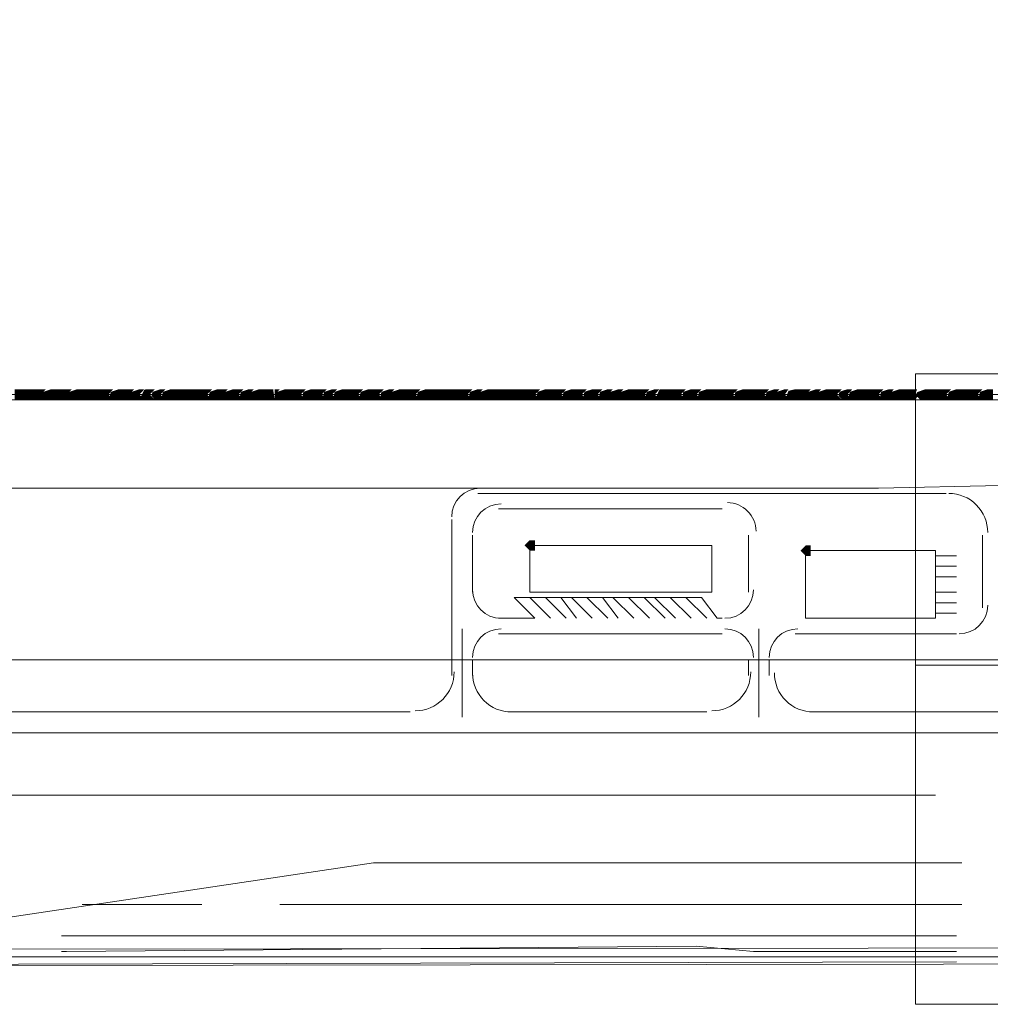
# Model space of a CAD drawing. Header units: millimetres. Extents: x -3176 to 162662, y -36434 to 57907.
# Tile 76 of 155: x 76418 to 78403, y 46935 to 48948. Entities that reach past the tile are written whole.
import ezdxf

# ---------------------------------------------------------------- set-up
doc = ezdxf.new("R2010")
doc.units = ezdxf.units.MM
doc.linetypes.add('1-Sheet - 32170-CIV-6170-DW-2035-015-01 - RZUTY$0$IMPORT-HIDDENX2 _6_', pattern=[238125000.0, 158750000.0, -79375000.0])
doc.layers.get('0').update_dxf_attribs({"lineweight": 5})
for name, color, linetype, lineweight in [('1-Sheet - 32170-CIV-6170-DW-2035-015-01 - RZUTY$0$A-DETL-GENF', 8, 'Continuous', 0), ('1-Sheet - 32170-CIV-6170-DW-2035-015-01 - RZUTY$0$A-DETL-THIN', 8, 'Continuous', 0), ('1-Sheet - 32170-CIV-6170-DW-2035-015-01 - RZUTY$0$CIV_KEYPLAN', 8, 'Continuous', 0), ('1-Sheet - 32170-CIV-6170-DW-2035-015-01 - RZUTY$0$PLAN ORIENTACYJNY _KEY PLAN__dwg _3_', 8, 'Continuous', 0)]:
    doc.layers.add(name, color=color, linetype=linetype, lineweight=lineweight)

# ---------------------------------------------------------------- blocks, each defined once
blk = doc.blocks.new('1-Sheet - 32170-CIV-6170-DW-2035-015-01 - RZUTY$0$PLAN ORIENTACYJNY _KEY PLAN__dwg_A$Ccfc037ab-730732-A_KEY_PLAN')
at = {"layer": '1-Sheet - 32170-CIV-6170-DW-2035-015-01 - RZUTY$0$CIV_KEYPLAN'}
for points in [[(1427.87, 2278.54), (1428.72, 2278.54), (1428.72, 2280.67), (1427.66, 2280.67), (1427.66, 2278.54)], [(1428.72, 2278.54), (1429.79, 2278.54), (1429.79, 2280.67), (1428.72, 2280.67), (1428.72, 2279.6)], [(1429.79, 2278.54), (1430.85, 2278.54), (1430.85, 2280.67), (1429.79, 2280.67), (1429.79, 2279.6)], [(1430.85, 2278.54), (1431.92, 2278.54), (1431.92, 2280.67), (1430.85, 2280.67), (1430.85, 2279.6)], [(1432.98, 2278.54), (1432.98, 2280.67), (1431.92, 2280.67), (1431.92, 2278.54)], [(1435.11, 2278.54), (1435.11, 2280.67), (1433.51, 2280.14), (1432.98, 2279.6), (1434.05, 2278.54)], [(1435.11, 2278.54), (1436.18, 2278.54), (1436.18, 2280.67), (1435.11, 2280.67), (1435.11, 2279.6)], [(1436.18, 2278.54), (1437.24, 2278.54), (1437.24, 2280.67), (1436.18, 2280.67), (1436.18, 2279.6)], [(1438.3, 2278.54), (1438.3, 2280.67), (1437.24, 2280.67), (1437.24, 2278.54)], [(1440.43, 2278.54), (1440.43, 2280.67), (1438.84, 2280.14), (1438.3, 2279.6), (1439.37, 2278.54)], [(1440.43, 2278.54), (1441.5, 2278.54), (1441.5, 2280.67), (1440.43, 2280.67), (1440.43, 2279.6)], [(1442.56, 2278.54), (1442.56, 2280.67), (1441.5, 2280.67), (1441.5, 2278.54)], [(1442.56, 2278.54), (1443.63, 2278.54), (1443.63, 2280.67), (1442.56, 2280.67), (1442.56, 2279.6)], [(1443.63, 2278.54), (1444.69, 2278.54), (1444.69, 2280.67), (1443.63, 2280.67), (1443.63, 2279.6)], [(1444.69, 2278.54), (1445.75, 2278.54), (1445.75, 2280.67), (1444.69, 2280.67), (1444.69, 2279.6)], [(1446.82, 2278.54), (1446.82, 2280.67), (1445.75, 2280.67), (1445.75, 2278.54)], [(1448.95, 2278.54), (1448.95, 2280.67), (1447.35, 2280.14), (1447.17, 2279.25), (1447.88, 2278.54)], [(1448.95, 2278.54), (1450.01, 2278.54), (1450.01, 2280.67), (1448.95, 2280.67), (1448.95, 2279.6)], [(1451.08, 2278.54), (1451.08, 2280.67), (1450.01, 2280.67), (1450.01, 2278.54)], [(1452.14, 2278.54), (1453.21, 2278.54), (1453.21, 2280.67), (1451.61, 2280.14), (1451.08, 2279.6)], [(1454.27, 2278.54), (1455.33, 2278.54), (1455.33, 2280.67), (1454.21, 2280.61), (1453.56, 2279.25), (1454.21, 2278.59)], [(1456.4, 2278.54), (1457.46, 2278.54), (1457.46, 2280.67), (1455.87, 2280.14), (1455.69, 2279.25)], [(1458.53, 2278.54), (1459.59, 2278.54), (1459.59, 2280.67), (1458, 2280.14), (1457.82, 2279.25)], [(1459.59, 2278.54), (1460.66, 2278.54), (1460.66, 2280.67), (1459.59, 2280.67), (1459.59, 2279.6)], [(1460.66, 2278.54), (1461.72, 2278.54), (1461.72, 2280.67), (1460.66, 2280.67), (1460.66, 2279.6)], [(1462.78, 2278.54), (1462.78, 2280.67), (1461.72, 2280.67), (1461.72, 2278.54)], [(1463.85, 2278.54), (1463.85, 2280.67), (1462.78, 2280.67), (1462.78, 2278.54)], [(1463.85, 2278.54), (1464.91, 2278.54), (1464.91, 2280.67), (1463.85, 2280.67), (1463.85, 2279.6)], [(1465.98, 2278.54), (1465.98, 2280.67), (1464.91, 2280.67), (1464.91, 2278.54)], [(1467.04, 2278.54), (1467.04, 2280.67), (1465.98, 2280.67), (1465.98, 2278.54)], [(1469.17, 2278.54), (1469.17, 2280.67), (1467.57, 2280.14), (1467.4, 2279.25), (1468.11, 2278.54)], [(1469.17, 2278.54), (1470.24, 2278.54), (1470.24, 2280.67), (1469.17, 2280.67), (1469.17, 2279.6)], [(1472.36, 2278.54), (1472.36, 2280.67), (1470.77, 2280.14), (1470.24, 2279.6), (1471.3, 2278.54)], [(1472.36, 2278.54), (1473.43, 2278.54), (1473.43, 2280.67), (1472.36, 2280.67), (1472.36, 2279.6)], [(1475.56, 2278.54), (1475.56, 2280.67), (1473.96, 2280.14), (1473.78, 2279.25), (1474.49, 2278.54)], [(1477.69, 2278.54), (1477.69, 2280.67), (1476.09, 2280.14), (1475.56, 2279.6), (1476.62, 2278.54)], [(1477.69, 2278.54), (1478.75, 2278.54), (1478.75, 2280.67), (1477.69, 2280.67), (1477.69, 2279.6)], [(1478.75, 2278.54), (1479.81, 2278.54), (1479.81, 2280.67), (1478.75, 2280.67), (1478.75, 2279.6)], [(1480.56, 2278.54), (1480.88, 2278.54), (1480.56, 2280.67), (1479.81, 2280.67), (1479.81, 2278.54)], [(1483.01, 2278.54), (1483.01, 2280.67), (1481.41, 2280.14), (1480.88, 2279.6), (1481.94, 2278.54)], [(1483.01, 2278.54), (1484.07, 2278.54), (1484.07, 2280.67), (1483.01, 2280.67), (1483.01, 2279.6)], [(1484.07, 2278.54), (1485.14, 2278.54), (1485.14, 2280.67), (1484.07, 2280.67), (1484.07, 2279.6)], [(1486.2, 2278.54), (1486.2, 2280.67), (1485.14, 2280.67), (1485.14, 2278.54)], [(1487.27, 2278.54), (1488.33, 2278.54), (1488.33, 2280.67), (1486.73, 2280.14), (1486.56, 2279.25)], [(1488.33, 2278.54), (1489.39, 2278.54), (1489.39, 2280.67), (1488.33, 2280.67), (1488.33, 2279.6)], [(1490.46, 2278.54), (1490.46, 2280.67), (1489.39, 2280.67), (1489.39, 2278.54)], [(1492.59, 2278.54), (1492.59, 2280.67), (1490.99, 2280.14), (1490.81, 2279.25), (1491.52, 2278.54)], [(1494.72, 2278.54), (1494.72, 2280.67), (1493.12, 2280.14), (1492.94, 2279.25), (1493.65, 2278.54)], [(1494.72, 2278.54), (1495.78, 2278.54), (1495.78, 2280.67), (1494.72, 2280.67), (1494.72, 2279.6)], [(1495.78, 2278.54), (1496.84, 2278.54), (1496.84, 2280.67), (1495.78, 2280.67), (1495.78, 2279.6)], [(1496.84, 2278.54), (1497.91, 2278.54), (1497.91, 2280.67), (1496.84, 2280.67), (1496.84, 2279.6)], [(1500.04, 2278.54), (1500.04, 2280.67), (1498.44, 2280.14), (1498.26, 2279.25), (1498.97, 2278.54)], [(1501.1, 2278.54), (1501.1, 2280.67), (1500.04, 2280.67), (1500.04, 2278.54)], [(1501.1, 2278.54), (1502.17, 2278.54), (1502.17, 2280.67), (1501.1, 2280.67), (1501.1, 2279.6)], [(1503.23, 2278.54), (1504.3, 2278.54), (1504.3, 2280.67), (1502.7, 2280.14), (1502.52, 2279.25)], [(1506.42, 2278.54), (1506.42, 2280.67), (1504.83, 2280.14), (1504.3, 2279.6), (1505.36, 2278.54)], [(1506.9, 2278.54), (1507.49, 2278.54), (1507.49, 2280.67), (1506.42, 2280.67), (1506.42, 2278.54)], [(1507.49, 2278.54), (1508.55, 2278.54), (1508.55, 2280.67), (1507.49, 2280.67), (1507.49, 2279.6)], [(1509.62, 2278.54), (1509.62, 2280.67), (1508.55, 2280.67), (1508.55, 2278.54)], [(1511.75, 2278.54), (1511.75, 2280.67), (1510.15, 2280.14), (1509.97, 2279.25), (1510.68, 2278.54)], [(1511.75, 2278.54), (1512.81, 2278.54), (1512.81, 2280.67), (1511.75, 2280.67), (1511.75, 2279.6)], [(1512.81, 2278.54), (1513.87, 2278.54), (1513.87, 2280.67), (1512.81, 2280.67), (1512.81, 2279.6)], [(1513.87, 2278.54), (1514.94, 2278.54), (1514.94, 2280.67), (1513.87, 2280.67), (1513.87, 2279.6)], [(1514.94, 2278.54), (1516, 2278.54), (1516, 2280.67), (1514.94, 2280.67), (1514.94, 2279.6)], [(1516, 2278.54), (1517.07, 2278.54), (1517.07, 2280.67), (1516, 2280.67), (1516, 2279.6)], [(1517.07, 2278.54), (1518.13, 2278.54), (1518.13, 2280.67), (1517.07, 2280.67), (1517.07, 2279.6)], [(1518.13, 2278.54), (1519.2, 2278.54), (1519.2, 2280.67), (1518.13, 2280.67), (1518.13, 2279.6)], [(1520.26, 2278.54), (1520.26, 2280.67), (1519.2, 2280.67), (1519.2, 2278.54)], [(1522.39, 2278.54), (1522.39, 2280.67), (1520.79, 2280.14), (1520.62, 2279.25), (1521.33, 2278.54)], [(1524.52, 2278.54), (1524.52, 2280.67), (1522.92, 2280.14), (1522.39, 2279.6), (1523.45, 2278.54)], [(1524.52, 2278.54), (1525.58, 2278.54), (1525.58, 2280.67), (1524.52, 2280.67), (1524.52, 2279.6)], [(1525.58, 2278.54), (1526.65, 2278.54), (1526.65, 2280.67), (1525.58, 2280.67), (1525.58, 2279.6)], [(1526.65, 2278.54), (1527.71, 2278.54), (1527.71, 2280.67), (1526.65, 2280.67), (1526.65, 2279.6)], [(1527.71, 2278.54), (1528.78, 2278.54), (1528.78, 2280.67), (1527.71, 2280.67), (1527.71, 2279.6)], [(1528.78, 2278.54), (1529.84, 2278.54), (1529.84, 2280.67), (1528.78, 2280.67), (1528.78, 2279.6)], [(1530.9, 2278.54), (1530.9, 2280.67), (1529.84, 2280.67), (1529.84, 2278.54)], [(1530.9, 2278.54), (1531.97, 2278.54), (1531.97, 2280.67), (1530.9, 2280.67), (1530.9, 2279.6)], [(1531.97, 2278.54), (1533.03, 2278.54), (1533.03, 2280.67), (1531.97, 2280.67), (1531.97, 2279.6)], [(1533.25, 2278.54), (1534.1, 2278.54), (1534.1, 2280.67), (1533.03, 2280.67), (1533.03, 2278.54)], [(1536.23, 2278.54), (1536.23, 2280.67), (1534.63, 2280.14), (1534.45, 2279.25), (1535.16, 2278.54)], [(1536.23, 2278.54), (1537.29, 2278.54), (1537.29, 2280.67), (1536.23, 2280.67), (1536.23, 2279.6)], [(1537.29, 2278.54), (1538.36, 2278.54), (1538.36, 2280.67), (1537.29, 2280.67), (1537.29, 2279.6)], [(1539.42, 2278.54), (1539.42, 2280.67), (1538.36, 2280.67), (1538.36, 2278.54)], [(1540.48, 2278.54), (1541.55, 2278.54), (1541.55, 2280.67), (1539.95, 2280.14), (1539.77, 2279.25)], [(1541.55, 2278.54), (1542.61, 2278.54), (1542.61, 2280.67), (1541.55, 2280.67), (1541.55, 2279.6)], [(1542.61, 2278.54), (1543.68, 2278.54), (1543.68, 2280.67), (1542.61, 2280.67), (1542.61, 2279.6)], [(1544.74, 2278.54), (1545.81, 2278.54), (1545.81, 2280.67), (1544.21, 2280.14), (1544.03, 2279.25)], [(1546.87, 2278.54), (1546.87, 2280.67), (1545.81, 2280.67), (1545.81, 2278.54)], [(1549, 2278.54), (1549, 2280.67), (1547.4, 2280.14), (1547.23, 2279.25), (1547.93, 2278.54)], [(1551.13, 2278.54), (1551.13, 2280.67), (1549.53, 2280.14), (1549, 2279.6), (1550.06, 2278.54)], [(1553.26, 2278.54), (1553.26, 2280.67), (1551.66, 2280.14), (1551.13, 2279.6), (1552.19, 2278.54)], [(1553.26, 2278.54), (1554.32, 2278.54), (1554.32, 2280.67), (1553.26, 2280.67), (1553.26, 2279.6)], [(1555.39, 2278.54), (1555.39, 2280.67), (1554.32, 2280.67), (1554.32, 2278.54)], [(1556.45, 2278.54), (1556.45, 2280.67), (1555.39, 2280.67), (1555.39, 2278.54)], [(1557.51, 2278.54), (1558.58, 2278.54), (1558.58, 2280.67), (1556.98, 2280.14), (1556.8, 2279.25)], [(1560.71, 2278.54), (1560.71, 2280.67), (1559.59, 2280.62), (1558.93, 2279.25), (1559.64, 2278.54)], [(1560.71, 2278.54), (1561.77, 2278.54), (1561.77, 2280.67), (1560.71, 2280.67), (1560.71, 2279.6)], [(1561.77, 2278.54), (1562.84, 2278.54), (1562.84, 2280.67), (1561.77, 2280.67), (1561.77, 2279.6)], [(1563.9, 2278.54), (1563.9, 2280.67), (1562.84, 2280.67), (1562.84, 2278.54)], [(1566.03, 2278.54), (1566.03, 2280.67), (1564.43, 2280.14), (1564.26, 2279.25), (1564.96, 2278.54)], [(1566.03, 2278.54), (1567.09, 2278.54), (1567.09, 2280.67), (1566.03, 2280.67), (1566.03, 2279.6)], [(1569.22, 2278.54), (1569.22, 2280.67), (1567.63, 2280.14), (1567.45, 2279.25), (1568.16, 2278.54)], [(1569.22, 2278.54), (1570.29, 2278.54), (1570.29, 2280.67), (1569.22, 2280.67), (1569.22, 2279.6)], [(1570.29, 2278.54), (1571.35, 2278.54), (1571.35, 2280.67), (1570.29, 2280.67), (1570.29, 2279.6)], [(1571.35, 2278.54), (1572.42, 2278.54), (1572.42, 2280.67), (1571.35, 2280.67), (1571.35, 2279.6)], [(1572.42, 2278.54), (1573.48, 2278.54), (1573.48, 2280.67), (1572.42, 2280.67), (1572.42, 2279.6)], [(1573.48, 2278.54), (1574.54, 2278.54), (1574.54, 2280.67), (1573.48, 2280.67), (1573.48, 2279.6)], [(1576.67, 2278.54), (1576.67, 2280.67), (1575.08, 2280.14), (1574.9, 2279.25), (1575.61, 2278.54)], [(1577.74, 2278.54), (1577.74, 2280.67), (1576.67, 2280.67), (1576.67, 2278.54)], [(1577.74, 2278.54), (1578.8, 2278.54), (1578.8, 2280.67), (1577.74, 2280.67), (1577.74, 2279.6)], [(1578.8, 2278.54), (1579.87, 2278.54), (1579.87, 2280.67), (1578.8, 2280.67), (1578.8, 2279.6)], [(1580.93, 2278.54), (1580.93, 2280.67), (1579.87, 2280.67), (1579.87, 2278.54)], [(1581.99, 2278.54), (1583.06, 2278.54), (1583.06, 2280.67), (1581.46, 2280.14), (1581.28, 2279.25)], [(1585.19, 2278.54), (1585.19, 2280.67), (1583.59, 2280.14), (1583.06, 2279.6), (1584.12, 2278.54)], [(1586.25, 2278.54), (1587.32, 2278.54), (1587.32, 2280.67), (1585.94, 2280.35), (1585.54, 2279.25), (1585.94, 2278.85)], [(1588.38, 2278.54), (1588.38, 2280.67), (1587.32, 2280.67), (1587.32, 2278.54)], [(1589.45, 2278.54), (1589.45, 2280.67), (1588.38, 2280.67), (1588.38, 2278.54)], [(1591.57, 2278.54), (1591.57, 2280.67), (1589.98, 2280.14), (1589.45, 2279.6), (1590.51, 2278.54)], [(1593.7, 2278.54), (1593.7, 2280.67), (1592.11, 2280.14), (1591.57, 2279.6), (1592.64, 2278.54)], [(1593.7, 2278.54), (1594.77, 2278.54), (1594.77, 2280.67), (1593.7, 2280.67), (1593.7, 2279.6)], [(1594.77, 2278.54), (1595.83, 2278.54), (1595.83, 2280.67), (1594.77, 2280.67), (1594.77, 2279.6)], [(1597.96, 2278.54), (1597.96, 2280.67), (1596.36, 2280.14), (1596.19, 2279.25), (1596.9, 2278.54)], [(1599.02, 2278.54), (1600.09, 2278.54), (1600.09, 2280.67), (1598.49, 2280.14), (1598.31, 2279.25)], [(1600.09, 2278.54), (1601.15, 2278.54), (1601.15, 2280.67), (1600.09, 2280.67), (1600.09, 2279.6)], [(1601.15, 2278.54), (1602.22, 2278.54), (1602.22, 2280.67), (1601.15, 2280.67), (1601.15, 2279.6)], [(1603.28, 2278.54), (1603.28, 2280.67), (1602.22, 2280.67), (1602.22, 2278.54)], [(1604.35, 2278.54), (1604.35, 2280.67), (1603.28, 2280.67), (1603.28, 2278.54)], [(1605.41, 2278.54), (1606.48, 2278.54), (1606.48, 2280.67), (1604.88, 2280.14), (1604.7, 2279.25)], [(1608.6, 2278.54), (1608.6, 2280.67), (1607.01, 2280.14), (1606.48, 2279.6), (1607.54, 2278.54)], [(1608.6, 2278.54), (1609.67, 2278.54), (1609.67, 2280.67), (1608.6, 2280.67), (1608.6, 2279.6)], [(1609.67, 2278.54), (1610.73, 2278.54), (1610.73, 2280.67), (1609.67, 2280.67), (1609.67, 2279.6)], [(1610.73, 2278.54), (1611.8, 2278.54), (1611.8, 2280.67), (1610.73, 2280.67), (1610.73, 2279.6)], [(1613.93, 2278.54), (1613.93, 2280.67), (1612.28, 2280.09), (1611.92, 2279.49), (1612.86, 2278.54)], [(1613.93, 2278.54), (1614.99, 2278.54), (1614.99, 2280.67), (1613.93, 2280.67), (1613.93, 2279.6)], [(1614.99, 2278.54), (1616.05, 2278.54), (1616.05, 2280.67), (1614.99, 2280.67), (1614.99, 2279.6)], [(1616.05, 2278.54), (1617.12, 2278.54), (1617.12, 2280.67), (1616.05, 2280.67), (1616.05, 2279.6)], [(1617.12, 2278.54), (1618.18, 2278.54), (1618.18, 2280.67), (1617.12, 2280.67), (1617.12, 2279.6)], [(1620.31, 2278.54), (1620.31, 2280.67), (1618.72, 2280.14), (1618.54, 2279.25), (1619.25, 2278.54)], [(1620.31, 2278.54), (1621.38, 2278.54), (1621.38, 2280.67), (1620.31, 2280.67), (1620.31, 2279.6)], [(1621.38, 2278.54), (1622.44, 2278.54), (1622.44, 2280.67), (1621.38, 2280.67), (1621.38, 2279.6)], [(1622.44, 2278.54), (1623.51, 2278.54), (1623.51, 2280.67), (1622.44, 2280.67), (1622.44, 2279.6)], [(1624.57, 2278.54), (1624.57, 2280.67), (1623.51, 2280.67), (1623.51, 2278.54)], [(1625.63, 2278.54), (1626.7, 2278.54), (1626.7, 2280.67), (1625.1, 2280.14), (1624.92, 2279.25)], [(1626.7, 2278.54), (1627.76, 2278.54), (1627.76, 2280.67), (1626.7, 2280.67), (1626.7, 2279.6)], [(1533.03, 2247.67), (1534.1, 2247.67), (1534.1, 2249.8), (1533.03, 2249.8), (1531.97, 2248.74)], [(1590.51, 2246.61), (1590.51, 2248.74), (1589.45, 2248.74), (1588.38, 2247.67), (1589.45, 2246.61)]]:
    blk.add_hatch(color=256, dxfattribs=at).paths.add_polyline_path(points)
h = blk.add_hatch(color=256, dxfattribs=at)
h.paths.add_polyline_path([(1432.98, 2279.6), (1434.05, 2280.67), (1432.98, 2280.67)])
h.paths.add_polyline_path([(1434.05, 2278.54), (1432.98, 2279.6), (1432.98, 2278.54)])
h = blk.add_hatch(color=256, dxfattribs=at)
h.paths.add_polyline_path([(1438.3, 2279.6), (1439.37, 2280.67), (1438.3, 2280.67)])
h.paths.add_polyline_path([(1438.3, 2278.54), (1439.37, 2278.54), (1438.3, 2279.6)])
h = blk.add_hatch(color=256, dxfattribs=at)
h.paths.add_polyline_path([(1446.82, 2279.6), (1447.88, 2280.67), (1446.82, 2280.67)])
h.paths.add_polyline_path([(1446.82, 2278.54), (1447.88, 2278.54), (1446.82, 2279.6)])
h = blk.add_hatch(color=256, dxfattribs=at)
h.paths.add_polyline_path([(1451.08, 2279.6), (1452.14, 2280.67), (1451.08, 2280.67)])
h.paths.add_polyline_path([(1451.08, 2278.54), (1452.14, 2278.54), (1451.08, 2279.6)])
h = blk.add_hatch(color=256, dxfattribs=at)
h.paths.add_polyline_path([(1453.21, 2279.6), (1454.21, 2280.67), (1453.21, 2280.67)])
h.paths.add_polyline_path([(1454.27, 2278.54), (1453.21, 2279.6), (1453.21, 2278.54), (1454.21, 2278.54)])
h = blk.add_hatch(color=256, dxfattribs=at)
h.paths.add_polyline_path([(1455.33, 2279.6), (1456.4, 2280.67), (1455.33, 2280.67)])
h.paths.add_polyline_path([(1456.4, 2278.54), (1455.33, 2279.6), (1455.33, 2278.54)])
h = blk.add_hatch(color=256, dxfattribs=at)
h.paths.add_polyline_path([(1457.46, 2279.6), (1458.53, 2280.67), (1457.46, 2280.67)])
h.paths.add_polyline_path([(1458.53, 2278.54), (1457.46, 2279.6), (1457.46, 2278.54)])
h = blk.add_hatch(color=256, dxfattribs=at)
h.paths.add_polyline_path([(1467.04, 2279.6), (1468.11, 2280.67), (1467.04, 2280.67)])
h.paths.add_polyline_path([(1467.04, 2278.54), (1468.11, 2278.54), (1467.04, 2279.6)])
h = blk.add_hatch(color=256, dxfattribs=at)
h.paths.add_polyline_path([(1470.24, 2279.6), (1471.3, 2280.67), (1470.24, 2280.67)])
h.paths.add_polyline_path([(1471.3, 2278.54), (1470.24, 2279.6), (1470.24, 2278.54)])
h = blk.add_hatch(color=256, dxfattribs=at)
h.paths.add_polyline_path([(1473.43, 2279.6), (1474.49, 2280.67), (1473.43, 2280.67)])
h.paths.add_polyline_path([(1473.43, 2278.54), (1474.49, 2278.54), (1473.43, 2279.6)])
h = blk.add_hatch(color=256, dxfattribs=at)
h.paths.add_polyline_path([(1475.56, 2279.6), (1476.62, 2280.67), (1475.56, 2280.67)])
h.paths.add_polyline_path([(1476.62, 2278.54), (1475.56, 2279.6), (1475.56, 2278.54)])
h = blk.add_hatch(color=256, dxfattribs=at)
h.paths.add_polyline_path([(1480.88, 2279.6), (1481.94, 2280.67), (1480.88, 2280.67)])
h.paths.add_polyline_path([(1480.88, 2278.54), (1481.94, 2278.54), (1480.88, 2279.6)])
h = blk.add_hatch(color=256, dxfattribs=at)
h.paths.add_polyline_path([(1486.2, 2279.6), (1487.27, 2280.67), (1486.2, 2280.67)])
h.paths.add_polyline_path([(1487.27, 2278.54), (1486.2, 2279.6), (1486.2, 2278.54)])
h = blk.add_hatch(color=256, dxfattribs=at)
h.paths.add_polyline_path([(1490.46, 2279.6), (1491.52, 2280.67), (1490.46, 2280.67)])
h.paths.add_polyline_path([(1490.46, 2278.54), (1491.52, 2278.54), (1490.46, 2279.6)])
h = blk.add_hatch(color=256, dxfattribs=at)
h.paths.add_polyline_path([(1492.59, 2279.6), (1493.65, 2280.67), (1492.59, 2280.67)])
h.paths.add_polyline_path([(1492.59, 2278.54), (1493.65, 2278.54), (1492.59, 2279.6)])
h = blk.add_hatch(color=256, dxfattribs=at)
h.paths.add_polyline_path([(1497.91, 2279.6), (1498.97, 2280.67), (1497.91, 2280.67)])
h.paths.add_polyline_path([(1497.91, 2278.54), (1498.97, 2278.54), (1497.91, 2279.6)])
h = blk.add_hatch(color=256, dxfattribs=at)
h.paths.add_polyline_path([(1502.17, 2279.6), (1503.23, 2280.67), (1502.17, 2280.67)])
h.paths.add_polyline_path([(1502.17, 2278.54), (1503.23, 2278.54), (1502.17, 2279.6)])
h = blk.add_hatch(color=256, dxfattribs=at)
h.paths.add_polyline_path([(1504.3, 2279.6), (1505.36, 2280.67), (1504.3, 2280.67)])
h.paths.add_polyline_path([(1505.36, 2278.54), (1504.3, 2279.6), (1504.3, 2278.54)])
h = blk.add_hatch(color=256, dxfattribs=at)
h.paths.add_polyline_path([(1509.62, 2279.6), (1510.68, 2280.67), (1509.62, 2280.67)])
h.paths.add_polyline_path([(1510.68, 2278.54), (1509.62, 2279.6), (1509.62, 2278.54)])
h = blk.add_hatch(color=256, dxfattribs=at)
h.paths.add_polyline_path([(1520.26, 2279.6), (1521.33, 2280.67), (1520.26, 2280.67)])
h.paths.add_polyline_path([(1521.33, 2278.54), (1520.26, 2279.6), (1520.26, 2278.54)])
h = blk.add_hatch(color=256, dxfattribs=at)
h.paths.add_polyline_path([(1522.39, 2279.6), (1523.45, 2280.67), (1522.39, 2280.67)])
h.paths.add_polyline_path([(1523.45, 2278.54), (1522.39, 2279.6), (1522.39, 2278.54)])
h = blk.add_hatch(color=256, dxfattribs=at)
h.paths.add_polyline_path([(1534.1, 2279.6), (1535.16, 2280.67), (1534.1, 2280.67)])
h.paths.add_polyline_path([(1535.16, 2278.54), (1534.1, 2279.6), (1534.1, 2278.54)])
h = blk.add_hatch(color=256, dxfattribs=at)
h.paths.add_polyline_path([(1539.42, 2279.6), (1540.48, 2280.67), (1539.42, 2280.67)])
h.paths.add_polyline_path([(1540.48, 2278.54), (1539.42, 2279.6), (1539.42, 2278.54)])
h = blk.add_hatch(color=256, dxfattribs=at)
h.paths.add_polyline_path([(1543.68, 2279.6), (1544.74, 2280.67), (1543.68, 2280.67)])
h.paths.add_polyline_path([(1543.68, 2278.54), (1544.74, 2278.54), (1543.68, 2279.6)])
h = blk.add_hatch(color=256, dxfattribs=at)
h.paths.add_polyline_path([(1546.87, 2279.6), (1547.93, 2280.67), (1546.87, 2280.67)])
h.paths.add_polyline_path([(1546.87, 2278.54), (1547.93, 2278.54), (1546.87, 2279.6)])
h = blk.add_hatch(color=256, dxfattribs=at)
h.paths.add_polyline_path([(1549, 2279.6), (1550.06, 2280.67), (1549, 2280.67)])
h.paths.add_polyline_path([(1550.06, 2278.54), (1549, 2279.6), (1549, 2278.54)])
h = blk.add_hatch(color=256, dxfattribs=at)
h.paths.add_polyline_path([(1551.13, 2279.6), (1552.19, 2280.67), (1551.13, 2280.67)])
h.paths.add_polyline_path([(1552.19, 2278.54), (1551.13, 2279.6), (1551.13, 2278.54)])
h = blk.add_hatch(color=256, dxfattribs=at)
h.paths.add_polyline_path([(1556.45, 2279.6), (1557.51, 2280.67), (1556.45, 2280.67)])
h.paths.add_polyline_path([(1557.51, 2278.54), (1556.45, 2279.6), (1556.45, 2278.54)])
h = blk.add_hatch(color=256, dxfattribs=at)
h.paths.add_polyline_path([(1558.58, 2279.6), (1559.59, 2280.67), (1558.58, 2280.67)])
h.paths.add_polyline_path([(1559.64, 2278.54), (1558.58, 2279.6), (1558.58, 2278.54), (1559.59, 2278.54)])
h = blk.add_hatch(color=256, dxfattribs=at)
h.paths.add_polyline_path([(1563.9, 2279.6), (1564.96, 2280.67), (1563.9, 2280.67)])
h.paths.add_polyline_path([(1564.96, 2278.54), (1563.9, 2279.6), (1563.9, 2278.54)])
h = blk.add_hatch(color=256, dxfattribs=at)
h.paths.add_polyline_path([(1567.09, 2279.6), (1568.16, 2280.67), (1567.09, 2280.67)])
h.paths.add_polyline_path([(1567.09, 2278.54), (1568.16, 2278.54), (1567.09, 2279.6)])
h = blk.add_hatch(color=256, dxfattribs=at)
h.paths.add_polyline_path([(1574.54, 2279.6), (1575.61, 2280.67), (1574.54, 2280.67)])
h.paths.add_polyline_path([(1574.54, 2278.54), (1575.61, 2278.54), (1574.54, 2279.6)])
h = blk.add_hatch(color=256, dxfattribs=at)
h.paths.add_polyline_path([(1580.93, 2279.6), (1581.99, 2280.67), (1580.93, 2280.67)])
h.paths.add_polyline_path([(1581.99, 2278.54), (1580.93, 2279.6), (1580.93, 2278.54)])
h = blk.add_hatch(color=256, dxfattribs=at)
h.paths.add_polyline_path([(1583.06, 2279.6), (1584.12, 2280.67), (1583.06, 2280.67)])
h.paths.add_polyline_path([(1584.12, 2278.54), (1583.06, 2279.6), (1583.06, 2278.54)])
h = blk.add_hatch(color=256, dxfattribs=at)
h.paths.add_polyline_path([(1585.19, 2279.6), (1585.94, 2280.67), (1585.19, 2280.67)])
h.paths.add_polyline_path([(1586.25, 2278.54), (1585.19, 2279.6), (1585.19, 2278.54), (1585.94, 2278.54)])
h = blk.add_hatch(color=256, dxfattribs=at)
h.paths.add_polyline_path([(1589.45, 2279.6), (1590.51, 2280.67), (1589.45, 2280.67)])
h.paths.add_polyline_path([(1589.45, 2278.54), (1590.51, 2278.54), (1589.45, 2279.6)])
h = blk.add_hatch(color=256, dxfattribs=at)
h.paths.add_polyline_path([(1591.57, 2279.6), (1592.64, 2280.67), (1591.57, 2280.67)])
h.paths.add_polyline_path([(1592.64, 2278.54), (1591.57, 2279.6), (1591.57, 2278.54)])
h = blk.add_hatch(color=256, dxfattribs=at)
h.paths.add_polyline_path([(1595.83, 2279.6), (1596.9, 2280.67), (1595.83, 2280.67)])
h.paths.add_polyline_path([(1595.83, 2278.54), (1596.9, 2278.54), (1595.83, 2279.6)])
h = blk.add_hatch(color=256, dxfattribs=at)
h.paths.add_polyline_path([(1597.96, 2279.6), (1599.02, 2280.67), (1597.96, 2280.67)])
h.paths.add_polyline_path([(1597.96, 2278.54), (1599.02, 2278.54), (1597.96, 2279.6)])
h = blk.add_hatch(color=256, dxfattribs=at)
h.paths.add_polyline_path([(1604.35, 2279.6), (1605.41, 2280.67), (1604.35, 2280.67)])
h.paths.add_polyline_path([(1605.41, 2278.54), (1604.35, 2279.6), (1604.35, 2278.54)])
h = blk.add_hatch(color=256, dxfattribs=at)
h.paths.add_polyline_path([(1606.48, 2279.6), (1607.54, 2280.67), (1606.48, 2280.67)])
h.paths.add_polyline_path([(1607.54, 2278.54), (1606.48, 2279.6), (1606.48, 2278.54)])
h = blk.add_hatch(color=256, dxfattribs=at)
h.paths.add_polyline_path([(1611.8, 2279.6), (1612.28, 2280.67), (1611.8, 2280.67)])
h.paths.add_polyline_path([(1611.92, 2278.54), (1612.28, 2279.12), (1611.8, 2279.6), (1611.8, 2278.54)])
h = blk.add_hatch(color=256, dxfattribs=at)
h.paths.add_polyline_path([(1618.18, 2279.6), (1619.25, 2280.67), (1618.18, 2280.67)])
h.paths.add_polyline_path([(1618.18, 2278.54), (1619.25, 2278.54), (1618.18, 2279.6)])
h = blk.add_hatch(color=256, dxfattribs=at)
h.paths.add_polyline_path([(1624.57, 2279.6), (1625.63, 2280.67), (1624.57, 2280.67)])
h.paths.add_polyline_path([(1625.63, 2278.54), (1624.57, 2279.6), (1624.57, 2278.54)])
for p, q in [((1618.18, 2259.38), (1522.39, 2259.38)), ((1572.42, 2256.19), (1526.65, 2256.19)), ((1517.07, 2254.06), (1517.07, 2222.13)), ((1521.33, 2239.16), (1521.33, 2250.87)), ((1577.74, 2250.87), (1577.74, 2239.16)), ((1625.63, 2250.87), (1625.63, 2235.96)), ((1620.31, 2246.61), (1616.05, 2246.61)), ((1616.05, 2244.48), (1620.31, 2244.48)), ((1616.05, 2242.35), (1620.31, 2242.35)), ((1616.05, 2239.16), (1620.31, 2239.16)), ((1537.29, 2233.84), (1533.03, 2238.09)), ((1540.48, 2233.84), (1536.23, 2238.09)), ((1542.61, 2233.84), (1539.42, 2238.09)), ((1545.81, 2233.84), (1541.55, 2238.09)), ((1549, 2233.84), (1544.74, 2238.09)), ((1551.13, 2233.84), (1547.93, 2238.09)), ((1554.32, 2233.84), (1550.06, 2238.09)), ((1557.51, 2233.84), (1553.26, 2238.09)), ((1560.71, 2233.84), (1556.45, 2238.09)), ((1562.84, 2233.84), (1558.58, 2238.09)), ((1566.03, 2233.84), (1561.77, 2238.09)), ((1569.22, 2233.84), (1564.96, 2238.09)), ((1616.05, 2237.03), (1620.31, 2237.03)), ((1616.05, 2234.9), (1620.31, 2234.9)), ((1519.2, 2231.71), (1519.2, 2213.61)), ((1579.87, 2231.71), (1579.87, 2213.61)), ((1572.42, 2230.64), (1526.65, 2230.64)), ((1587.32, 2230.64), (1620.31, 2230.64)), ((1521.33, 2225.32), (1521.33, 2222.13)), ((1577.74, 2225.32), (1577.74, 2222.13)), ((1581.99, 2225.32), (1581.99, 2222.13)), ((1321.22, 2214.68), (1508.55, 2214.68)), ((1528.78, 2214.68), (1569.22, 2214.68)), ((1590.51, 2214.68), (1770.39, 2214.68)), ((1131.76, 2210.42), (1770.39, 2210.42)), ((1616.05, 2197.65), (1376.57, 2197.65)), ((1465.98, 2175.3), (1441.5, 2175.3)), ((1481.94, 2175.3), (1621.38, 2175.3)), ((1437.24, 2168.91), (1620.31, 2168.91))]:
    blk.add_line(p, q, dxfattribs=at)
at = {"layer": '1-Sheet - 32170-CIV-6170-DW-2035-015-01 - RZUTY$0$CIV_KEYPLAN', "flags": 128}
for points in [[(1263.75, 2356.24), (1108.35, 2356.24), (1108.35, 2225.32), (1773.58, 2225.32), (1806.58, 2234.9), (1806.58, 2306.21)], [(1296.74, 2278.54), (1639.47, 2278.54), (1673.53, 2280.67), (1764, 2295.57)], [(1852.35, 2289.18), (1839.57, 2290.25), (1820.41, 2293.44), (1816.16, 2293.44), (1794.87, 2295.57), (1764, 2295.57), (1673.53, 2281.73), (1639.47, 2279.6), (1296.74, 2279.6)], [(1837.44, 2274.28), (1850.22, 2274.28), (1819.35, 2276.41), (1816.16, 2277.48), (1758.68, 2275.35), (1705.46, 2267.9), (1654.37, 2261.51), (1604.35, 2260.45), (1415.95, 2260.45), (1361.67, 2261.51), (1318.03, 2261.51), (1313.77, 2259.38), (1307.39, 2257.25), (1304.19, 2255.12), (1299.94, 2250.87), (1296.74, 2245.54)], [(1526.65, 2233.84), (1534.1, 2233.84), (1529.84, 2238.09), (1568.16, 2238.09), (1571.35, 2233.84), (1572.42, 2233.84)], [(1621.38, 2183.81), (1501.1, 2183.81), (1401.05, 2168.91)], [(1818.29, 2166.78), (1956.65, 2166.78), (1011.49, 2165.72)], [(1437.24, 2165.72), (1438.3, 2165.72), (1567.09, 2166.78), (1578.8, 2165.72), (1620.31, 2165.72)], [(1620.31, 2163.59), (1181.79, 2162.52), (1956.65, 2163.59)]]:
    blk.add_lwpolyline(points, dxfattribs=at)
for points in [[(1533.03, 2248.74), (1570.29, 2248.74), (1570.29, 2239.16), (1533.03, 2239.16)], [(1589.45, 2247.67), (1616.05, 2247.67), (1616.05, 2233.84), (1589.45, 2233.84)]]:
    blk.add_lwpolyline(points, close=True, dxfattribs=at)
at = {"layer": '1-Sheet - 32170-CIV-6170-DW-2035-015-01 - RZUTY$0$CIV_KEYPLAN'}
for centre, radius, start, end in [((1522.92, 2254.59), 5.85, 90.0028, 179.9972), ((1618.72, 2251.4), 7.98, 359.9981, 90.0019), ((1527.18, 2251.4), 5.85, 90.0028, 179.9972), ((1573.46, 2251.64), 5.85, 0, 90.0001), ((1527.18, 2239.69), 5.85, 180.0028, 269.9972), ((1572.95, 2239.69), 5.85, 270.0028, 359.9972), ((1620.84, 2236.5), 5.85, 270.0028, 359.9972), ((1527.18, 2225.85), 5.85, 90.0028, 179.9972), ((1572.95, 2225.85), 5.85, 0.0028, 89.9972), ((1587.85, 2225.85), 5.85, 90.0028, 179.9972), ((1509.59, 2222.9), 7.98, 270, 360), ((1570.26, 2222.9), 7.98, 270, 360), ((1529.31, 2222.66), 7.98, 179.9981, 270.0019), ((1591.04, 2222.66), 7.98, 179.9981, 270.0019)]:
    blk.add_arc(centre, radius, start, end, dxfattribs=at)
blk = doc.blocks.new('1-Sheet - 32170-CIV-6170-DW-2035-015-01 - RZUTY$0$PLAN ORIENTACYJNY _KEY PLAN__dwg_A$Cf23b0f8a-730733-A_KEY_PLAN')
at = {"layer": '1-Sheet - 32170-CIV-6170-DW-2035-015-01 - RZUTY$0$CIV_KEYPLAN', "linetype": '1-Sheet - 32170-CIV-6170-DW-2035-015-01 - RZUTY$0$IMPORT-HIDDENX2 _6_'}
blk.add_line((68.45, 2164.65), (3245.61, 2164.65), dxfattribs=at)
blk = doc.blocks.new('1-Sheet - 32170-CIV-6170-DW-2035-015-01 - RZUTY')
at = {"layer": '1-Sheet - 32170-CIV-6170-DW-2035-015-01 - RZUTY$0$A-DETL-GENF'}
h = blk.add_hatch(dxfattribs=at)
h.set_pattern_fill('FP_2', style=0, pattern_type=2)
h.set_pattern_definition([(0, (2763.96, 0), (317.5, 317.5), [317.5, -317.5]), (0, (2763.96, 119.06), (317.5, 317.5), [317.5, -317.5]), (0, (2763.96, 238.12), (317.5, 317.5), [317.5, -317.5]), (90, (2803.64, 277.8), (-317.5, 317.5), [317.5, -317.5]), (90, (2922.7, 277.8), (-317.5, 317.5), [317.5, -317.5]), (90, (3041.77, 277.8), (-317.5, 317.5), [317.5, -317.5])])
h.paths.add_polyline_path([(4375.87, 2154.91), (4574.75, 2154.91), (4574.75, 2283.86), (4569.47, 2283.86), (4569.47, 2281.73), (4568.41, 2281.73), (4567.34, 2282.8), (4568.41, 2283.86), (4555.63, 2283.86), (4555.63, 2281.73), (4554.57, 2281.73), (4553.5, 2282.8), (4554.57, 2283.86), (4458.77, 2283.86), (4458.77, 2282.8), (4452.39, 2282.8), (4452.39, 2281.73), (4444.94, 2281.73), (4444.94, 2280.67), (4438.55, 2280.67), (4438.55, 2279.6), (4420.46, 2279.6), (4420.46, 2278.54), (4375.87, 2278.42), (4375.87, 2246.61)])
h.paths.add_polyline_path([(4436.42, 2250.87), (4435.36, 2251.93), (4436.42, 2252.99), (4437.49, 2252.99), (4437.49, 2250.87)])
h.paths.add_polyline_path([(4548.18, 2256.19), (4547.12, 2256.19), (4546.05, 2257.25), (4547.12, 2258.32), (4548.18, 2258.32)])
h.paths.add_polyline_path([(4551.38, 2264.7), (4550.31, 2264.7), (4549.25, 2265.77), (4550.31, 2266.83), (4551.38, 2266.83)])
h.paths.add_polyline_path([(4436.42, 2267.9), (4435.36, 2267.9), (4434.29, 2268.96), (4435.36, 2270.02), (4436.42, 2270.02)])
h.paths.add_polyline_path([(4431.1, 2270.02), (4430.04, 2271.09), (4431.1, 2272.15), (4432.17, 2272.15), (4432.17, 2270.02)])
h.paths.add_polyline_path([(4432.17, 2275.35), (4431.1, 2275.35), (4430.04, 2276.41), (4431.1, 2277.48), (4432.17, 2277.48)])
h.paths.add_polyline_path([(4407.68, 2280.67), (4418.86, 2281.2), (4419.39, 2281.73), (4436.96, 2282.26), (4437.49, 2282.8), (4444.41, 2283.33), (4444.94, 2283.86), (4375.87, 2283.86), (4376.24, 2280.67), (4406.62, 2280.67)])
at = {"layer": '1-Sheet - 32170-CIV-6170-DW-2035-015-01 - RZUTY$0$A-DETL-THIN'}
for p, q in [((4574.75, 2283.86), (4375.87, 2283.86)), ((4375.87, 2283.86), (4375.87, 2154.91)), ((4375.87, 2154.91), (4574.75, 2154.91))]:
    blk.add_line(p, q, dxfattribs=at)
at = {"layer": '1-Sheet - 32170-CIV-6170-DW-2035-015-01 - RZUTY$0$PLAN ORIENTACYJNY _KEY PLAN__dwg _3_', "color": 252}
for name in ['1-Sheet - 32170-CIV-6170-DW-2035-015-01 - RZUTY$0$PLAN ORIENTACYJNY _KEY PLAN__dwg_A$Cf23b0f8a-730733-A_KEY_PLAN', '1-Sheet - 32170-CIV-6170-DW-2035-015-01 - RZUTY$0$PLAN ORIENTACYJNY _KEY PLAN__dwg_A$Ccfc037ab-730732-A_KEY_PLAN']:
    blk.add_blockref(name, (2763.96, 0), dxfattribs=at)

msp = doc.modelspace()

# ---------------------------------------------------------------- block references
at = {"xscale": 10, "yscale": 10, "zscale": 10}
msp.add_blockref('1-Sheet - 32170-CIV-6170-DW-2035-015-01 - RZUTY', (34491.45, 25385.65), dxfattribs=at)

doc.saveas('drawing.dxf')
